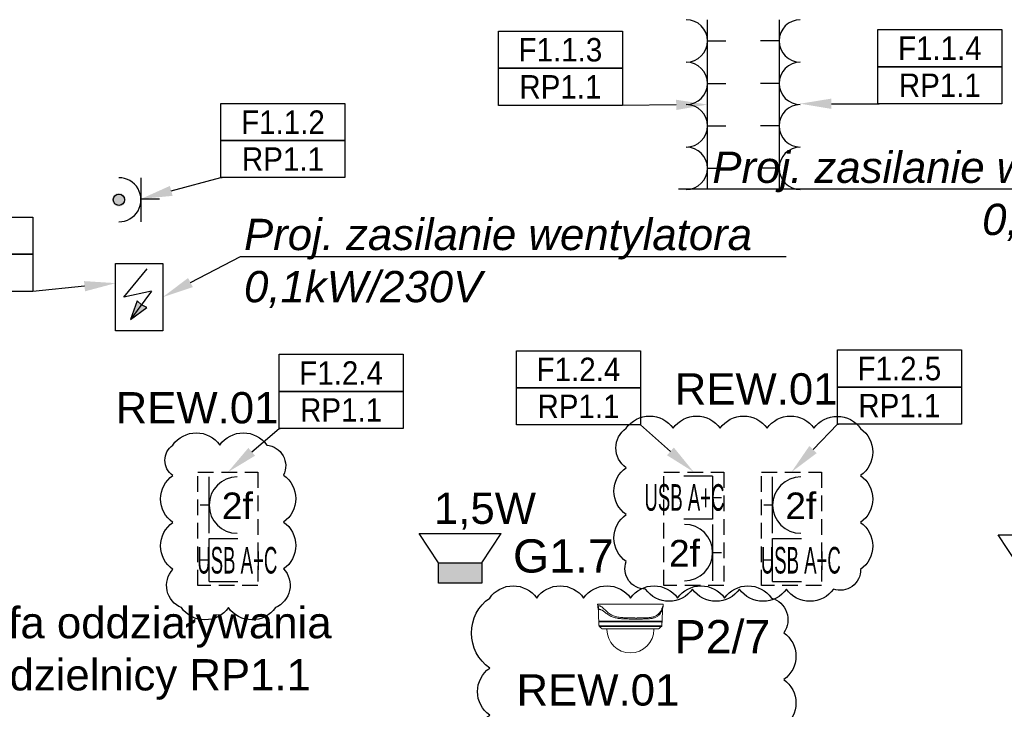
# Model space of a CAD drawing. Header units: millimetres. Extents: x 38232 to 48274, y 14703 to 20376.
# Tile 19 of 23: x 42529 to 43158, y 15546 to 15987. Entities that reach past the tile are written whole.
import ezdxf
from ezdxf import colors
from ezdxf.entities.mleader import LeaderData, LeaderLine
from ezdxf.enums import TextEntityAlignment as Align
from ezdxf.math import Vec2, Vec3

# ---------------------------------------------------------------- set-up
doc = ezdxf.new("R2010")
doc.units = ezdxf.units.MM
doc.linetypes.add('DASHED', pattern=[0.75, 0.5, -0.25])
doc.linetypes.add('PHANTOM', pattern=[12.7, 6.35, -1.27, 1.27, -1.27, 1.27, -1.27])
for name, color, linetype in [('_IE_Adresy_Obwodów', 246, 'Continuous'), ('_IE_Gniazda_230V_IP20', 5, 'Continuous'), ('_IE_Gniazda_230V_IP44', 5, 'Continuous'), ('_IE_Kamery zewnętrzne', 170, 'Continuous'), ('_IE_Opisy obwodów', 244, 'Continuous'), ('_IE_Punkt_GPD_PPD', 5, 'Continuous'), ('_IE_Punkty_Zasilania', 5, 'Continuous'), ('_IE_Radiowezel', 200, 'Continuous'), ('_IE_Radiowęzeł okablowanie', 190, 'Continuous'), ('_IE_REW01', 30, 'Continuous'), ('_IE_Strefy oddziaływania rozdzielnic elektrycznych', 240, 'Continuous'), ('_IE_Zestaw_PEL', 5, 'Continuous')]:
    doc.layers.add(name, color=color, linetype=linetype)
doc.styles.add('ARIAL', font='arial.ttf')
doc.styles.get("Standard").update_dxf_attribs({"font": 'ARIAL.TTF'})

# ---------------------------------------------------------------- blocks, each defined once
blk = doc.blocks.new('*U6551')
at = {"layer": '_IE_Gniazda_230V_IP20', "color": 5}
for p, q in [((13.57, -13.57), (13.57, 13.57)), ((13.57, 0), (25.33, 0))]:
    blk.add_line(p, q, dxfattribs=at)
blk.add_arc((0, 0), 13.57, 270, 90, dxfattribs=at)
at = {"layer": '_IE_Gniazda_230V_IP20', "color": 240, "style": 'ARIAL', "flags": 12}
for tag, p in [('WYS2', (-59.06, -0.96)), ('IL', (0, 0))]:
    blk.add_attdef(tag, text='', height=17, dxfattribs=at).set_placement(p, align=Align.MIDDLE)
blk = doc.blocks.new('*U6581')
at = {"layer": '_IE_Gniazda_230V_IP20', "color": 5}
for p, q in [((-13.57, 13.57), (-13.57, -13.57)), ((-13.57, 0), (-25.33, 0))]:
    blk.add_line(p, q, dxfattribs=at)
blk.add_arc((0, 0), 13.57, 90, 270, dxfattribs=at)
at = {"layer": '_IE_Gniazda_230V_IP20', "color": 240, "style": 'ARIAL', "flags": 12}
for tag, p in [('IL', (0, 0)), ('WYS3', (59.06, 0.96))]:
    blk.add_attdef(tag, text='', height=17, dxfattribs=at).set_placement(p, align=Align.MIDDLE)
blk = doc.blocks.new('G$C06D19BF9')
at = {"layer": '_IE_Radiowezel'}
h = blk.add_hatch(color=256, dxfattribs=at)
h.dxf.hatch_style = 1
h.paths.add_polyline_path([(13.09, 13.85), (-0.02, 13.83), (0.02, -13.83), (13.13, -13.82)])
at = {"layer": '_IE_Radiowezel', "ltscale": 0.02}
for p, q in [((13.09, 13.85), (31.75, 26.18)), ((31.75, 26.18), (31.81, -26.1)), ((13.13, -13.82), (31.81, -26.1))]:
    blk.add_line(p, q, dxfattribs=at)
blk.add_lwpolyline([(13.09, 13.85), (13.13, -13.82), (0.02, -13.83), (-0.02, 13.83)], close=True, dxfattribs=at)
blk.add_lwpolyline([(13.09, 13.85), (13.13, -13.82)], dxfattribs=at)
blk = doc.blocks.new('*U7952')
at = {"layer": '_IE_Gniazda_230V_IP44'}
h = blk.add_hatch(color=256, dxfattribs=at)
edge = h.paths.add_edge_path()
edge.add_arc((18.26, 18.32), 4.34, 180.18053, 540.18053)
for p, q in [((32.33, 32.47), (32.42, 4.25)), ((32.37, 18.9), (44.13, 18.94))]:
    blk.add_line(p, q, dxfattribs=at)
blk.add_circle((18.26, 18.32), 3.62, dxfattribs=at)
blk.add_arc((18.26, 18.32), 14.11, 270.18053, 90.18053, dxfattribs=at)
blk = doc.blocks.new('_punkt_zasilania')
at = {"layer": '_IE_Punkty_Zasilania'}
blk.add_hatch(color=94, dxfattribs=at).paths.add_polyline_path([(9.55, 7.16), (20.02, 14.82), (16.48, 16.55), (13.76, 19.1)])
at = {"layer": '_IE_Punkty_Zasilania', "color": 5}
for p, q in [((0, 42.94), (30.1, 42.94)), ((0, 0), (0, 42.94)), ((30.1, 42.94), (30.1, 0)), ((30.1, 0), (0, 0))]:
    blk.add_line(p, q, dxfattribs=at)
at = {"layer": '_IE_Punkty_Zasilania', "color": 94}
for p, q in [((5.24, 21.47), (20.04, 39.55)), ((22.96, 25.32), (5.24, 21.47)), ((22.96, 25.32), (9.55, 7.16)), ((13.76, 19.1), (9.55, 7.16)), ((16.48, 16.55), (13.76, 19.1)), ((9.55, 7.16), (20.02, 14.82)), ((20.02, 14.82), (16.48, 16.55))]:
    blk.add_line(p, q, dxfattribs=at)
blk = doc.blocks.new('A$C6C8F0AEB')
at = {"layer": '_IE_Kamery zewnętrzne', "linetype": 'Continuous', "lineweight": 15}
for p, q in [((108.6, 235.3), (17.2, 235.3)), ((17.8, 236.7), (108.3, 236.7)), ((106.3, 241.6), (23.3, 241.6)), ((24.6, 242.1), (105.8, 242.1)), ((105.8, 242.1), (143.5, 242.1)), ((144.8, 241.6), (106.3, 241.6)), ((108.3, 236.7), (150.3, 236.7)), ((150.9, 235.3), (108.6, 235.3)), ((151.5, 227.1), (16.5, 227.1)), ((151.5, 225.6), (16.5, 225.6)), ((72, 221.2), (71.8, 219.8)), ((153.8, 189.6), (14.3, 189.6))]:
    blk.add_line(p, q, dxfattribs=at)
at = {"layer": '_IE_Kamery zewnętrzne', "linetype": 'PHANTOM', "lineweight": 0}
blk.add_line((152.5, 193.2), (151.3, 200.6), dxfattribs=at)
at = {"layer": '_IE_Kamery zewnętrzne', "linetype": 'Continuous', "lineweight": 15}
for centre, radius, start, end in [((84, 243.2), 50, 0, 180), ((19.2, 235.2), 2, 132, 177), ((24.6, 240.1), 2, 90, 132), ((143.5, 240.1), 2, 48, 90), ((148.9, 235.2), 2, 3, 48), ((81.6, 218.8), 9.8, 174.3275, 179.7907)]:
    blk.add_arc(centre, radius, start, end, dxfattribs=at)
at = {"layer": '_IE_Kamery zewnętrzne', "linetype": 'PHANTOM', "lineweight": 0}
blk.add_arc((150.5, 192.8), 2.03, 1.9674, 9.3093, dxfattribs=at)
at = {"layer": '_IE_Kamery zewnętrzne', "linetype": 'Continuous', "lineweight": 15}
for points in [[(17.2, 235.3), (16.7, 227.1)], [(23.3, 241.6), (17.8, 236.7)], [(34, 243.2), (34, 242.1)], [(134, 242.1), (134, 243.2)], [(150.3, 236.7), (144.8, 241.6)], [(151.3, 227.1), (150.9, 235.3)], [(16.5, 225.6), (15.7, 200.9)], [(16.5, 227.1), (16.5, 225.6)], [(151.5, 225.6), (151.5, 227.1)], [(152.4, 200.9), (151.5, 225.6)], [(14.4, 193.1), (14.3, 189.6)], [(14.5, 193.5), (14.5, 193.5)], [(153.8, 189.6), (153.7, 193.1)], [(153.7, 193.1), (153.7, 193.1)]]:
    blk.add_open_spline(points, degree=1, dxfattribs=at)
for points, knots in [([(71.8, 218.9), (70.4, 218.9), (67.6, 218.8), (63.6, 218.8), (59.5, 218.8), (55.2, 218.7), (50.7, 218.5), (46, 218.2), (41.5, 217.8), (37.6, 217.1), (34.2, 216.2), (31.3, 215.1), (28.7, 213.7), (26.4, 212.1), (24.2, 210.2), (22.2, 208), (20.4, 205.6), (18.8, 202.9), (17.4, 200.2), (16.4, 198), (15.7, 196.3), (15.2, 195.1), (14.8, 194.2), (14.5, 193.5), (14.4, 193.2), (14.4, 193.1), (14.4, 193.1), (14.4, 193.1)], [0, 0, 0, 0, 0.0413913, 0.0827825, 0.1248124, 0.1668422, 0.2203847, 0.2739243, 0.3290324, 0.3841284, 0.4272012, 0.4705759, 0.5131144, 0.5556592, 0.5992864, 0.6429226, 0.6911467, 0.7393804, 0.7881474, 0.8368912, 0.8659941, 0.8950803, 0.925238, 0.9554003, 0.9965292, 0.9989326, 1, 1, 1, 1]), ([(15.7, 200.9), (15.7, 201), (15.8, 201.1), (16.1, 201.8), (16.6, 202.9), (17.3, 204.3), (18.5, 206.3), (20.2, 208.9), (22.4, 211.6), (24.8, 213.9), (27.1, 215.7), (29.7, 217.2), (32.6, 218.4), (35.9, 219.3), (39.6, 220), (43.4, 220.4), (47.4, 220.7), (51.6, 220.9), (56.1, 221), (60.9, 221.1), (66.2, 221.2), (70, 221.2), (72, 221.2)], [0, 0, 0, 0, 0.0234257, 0.0634402, 0.1034671, 0.1451543, 0.1868665, 0.2573195, 0.327782, 0.3762365, 0.4247396, 0.4731344, 0.5232572, 0.5733879, 0.6251226, 0.6768646, 0.726889, 0.7769156, 0.8280454, 0.8791755, 0.9393608, 1, 1, 1, 1]), ([(152.6, 192.9), (152.3, 192.9), (151.7, 192.9), (150.6, 192.9), (149.2, 193.1), (147.6, 193.5), (146, 194.4), (144.4, 195.6), (142.3, 197.4), (139.7, 199.9), (136.6, 203), (133.2, 206.1), (129.5, 209.1), (125.8, 211.5), (122, 213.4), (118, 215), (113.3, 216.4), (108.1, 217.3), (103, 217.9), (98.2, 218.3), (93.4, 218.5), (88.2, 218.7), (82.7, 218.8), (77.2, 218.8), (73.6, 218.9), (71.8, 218.9)], [0, 0, 0, 0, 0.037237, 0.074586, 0.111845, 0.14896, 0.180258, 0.21169, 0.243035, 0.293455, 0.344108, 0.394814, 0.445368, 0.495703, 0.535577, 0.575445, 0.625933, 0.676589, 0.727131, 0.766993, 0.806857, 0.855063, 0.903426, 0.951791, 1, 1, 1, 1]), ([(151.3, 200.6), (151, 200.6), (150.3, 200.6), (148.8, 200.7), (147, 201), (145.2, 201.8), (143.4, 203), (141.4, 204.4), (139, 206.2), (136.2, 208.4), (132.8, 210.8), (129.1, 213.2), (125, 215.4), (120.9, 217.2), (116.6, 218.4), (112.2, 219.3), (107.7, 220), (102.5, 220.5), (96.6, 220.8), (90.2, 221), (83.8, 221.1), (77.8, 221.2), (73.9, 221.2), (72, 221.2)], [0, 0, 0, 0, 0.047011, 0.094082, 0.140988, 0.176744, 0.212695, 0.248777, 0.284714, 0.335004, 0.385555, 0.436103, 0.48645, 0.536569, 0.581255, 0.626122, 0.671031, 0.715773, 0.775032, 0.834441, 0.893711, 0.946855, 1, 1, 1, 1]), ([(15.7, 201), (15.6, 200.3), (15.4, 199.1), (15.1, 197.2), (14.8, 195.3), (14.5, 194.1), (14.4, 193.4)], [0, 0, 0, 0, 0.249971, 0.499961, 0.749971, 1, 1, 1, 1]), ([(14.5, 193.5), (14.5, 193.4), (14.4, 193.4), (14.4, 193.3), (14.4, 193.2)], [0, 0, 0, 0, 0.588017, 1, 1, 1, 1]), ([(151.3, 200.6), (151.5, 200.6), (151.9, 200.6), (152.3, 200.7), (152.4, 200.7), (152.4, 200.8), (152.4, 200.9)], [0, 0, 0, 0, 0.313886, 0.627761, 0.946651, 1, 1, 1, 1]), ([(153.6, 193.4), (153.5, 194.1), (153.3, 195.3), (153, 197.2), (152.7, 199.1), (152.5, 200.3), (152.4, 201)], [0, 0, 0, 0, 0.2500292, 0.500039, 0.7500294, 1, 1, 1, 1]), ([(153.7, 193.1), (153.7, 193.2), (153.7, 193.3), (153.6, 193.4), (153.6, 193.4)], [0, 0, 0, 0, 0.543073, 1, 1, 1, 1])]:
    blk.add_open_spline(points, degree=3, knots=knots, dxfattribs=at)
at = {"layer": '_IE_Kamery zewnętrzne', "linetype": 'PHANTOM', "lineweight": 0}
for points, knots in [([(152.5, 193.2), (152.5, 193.2), (152.7, 193.2), (153.2, 193.2), (153.6, 193.2), (153.7, 193.2), (153.6, 193.4), (153.6, 193.5)], [0, 0, 0, 0, 0.000005, 0.31556, 0.631098, 0.952848, 1, 1, 1, 1]), ([(153.7, 193.1), (153.7, 193.1), (153.6, 192.9), (153.3, 192.9), (152.8, 192.9), (152.6, 192.9)], [0, 0, 0, 0, 0.3088251, 0.6544016, 1, 1, 1, 1])]:
    blk.add_open_spline(points, degree=3, knots=knots, dxfattribs=at)
blk = doc.blocks.new('KWIP')
at = {"layer": '_IE_Kamery zewnętrzne', "lineweight": 5, "ltscale": 10, "xscale": 3.75, "yscale": 3.75, "zscale": 3.75}
blk.add_blockref('A$C6C8F0AEB', (267071, 190000.7), dxfattribs=at)
blk = doc.blocks.new('*U42561')
at = {"layer": '_IE_Zestaw_PEL', "color": 230, "linetype": 'DASHED', "ltscale": 20}
for p, q in [((-2.06, 72.48), (36.24, 72.48)), ((-2.06, 0), (-2.06, 72.48)), ((36.24, 72.48), (36.24, 0)), ((36.24, 0), (-2.06, 0))]:
    blk.add_line(p, q, dxfattribs=at)
at = {"layer": '_IE_Zestaw_PEL'}
for p, q in [((5.1, 33.39), (5.1, 69.39)), ((5.1, 51.39), (-0.54, 51.39)), ((5.1, 29.98), (23.47, 29.98)), ((5.1, 2.67), (5.1, 29.98)), ((5.1, 16.17), (-0.54, 16.17)), ((5.1, 2.67), (23.47, 2.67))]:
    blk.add_line(p, q, dxfattribs=at)
blk.add_arc((23.1, 51.39), 18, 90, 270, dxfattribs=at)
at = {"layer": '_IE_Zestaw_PEL', "color": 240, "style": 'ARIAL', "flags": 12}
for tag, p in [('G4', (23.1, 51.39)), ('L4', (23.1, 16.17))]:
    blk.add_attdef(tag, text='', height=17, dxfattribs=at).set_placement(p, align=Align.MIDDLE)
blk = doc.blocks.new('*U42562')
at = {"layer": '_IE_Zestaw_PEL', "color": 230, "linetype": 'DASHED', "ltscale": 20}
for p, q in [((-2.06, 72.48), (36.24, 72.48)), ((-2.06, 0), (-2.06, 72.48)), ((36.24, 72.48), (36.24, 0)), ((36.24, 0), (-2.06, 0))]:
    blk.add_line(p, q, dxfattribs=at)
at = {"layer": '_IE_Zestaw_PEL'}
for p, q in [((29.09, 69.81), (10.71, 69.81)), ((29.09, 69.81), (29.09, 42.51)), ((29.09, 56.31), (34.72, 56.31)), ((29.09, 42.51), (10.71, 42.51)), ((29.09, 39.09), (29.09, 3.09)), ((29.09, 21.09), (34.72, 21.09))]:
    blk.add_line(p, q, dxfattribs=at)
blk.add_arc((11.09, 21.09), 18, 270, 90, dxfattribs=at)
at = {"layer": '_IE_Zestaw_PEL', "color": 240, "style": 'ARIAL', "flags": 12}
for tag, p in [('L5', (11.09, 56.31)), ('G5', (11.09, 21.09))]:
    blk.add_attdef(tag, text='', height=17, dxfattribs=at).set_placement(p, align=Align.MIDDLE)
blk = doc.blocks.new('*U36157')
at = {"layer": '_IE_Adresy_Obwodów', "color": 7}
for points in [[(-792.5, 474.4), (0, 474.4), (0, 237.2), (-792.5, 237.2)], [(-792.5, 237.2), (0, 237.2), (0, 0), (-792.5, 0)]]:
    blk.add_lwpolyline(points, close=True, dxfattribs=at)
at = {"layer": '_IE_Adresy_Obwodów', "width": 0.9, "flags": 12}
for tag, p in [('ADRES', (-396.2, 355.8)), ('ROZDZ', (-396.2, 118.6))]:
    blk.add_attdef(tag, text='', height=150, dxfattribs=at).set_placement(p, align=Align.MIDDLE)
ml = blk.add_multileader_mtext('Standard')
ml.set_content(' ')
ml.set_leader_properties()
ml.build(insert=Vec2(0, 0))
ml.multileader.update_dxf_attribs({"arrow_head_size": 200})
ctx = ml.context
ctx.base_point, ctx.arrow_head_size, ctx.plane_origin = Vec3(-13.6, 0), 200, Vec3(553.5, 71.8)
ctx.text_align_type = 2
notes = []
notes.append((ctx, [(0, (1, 1, 0), (0, 0), (-1, 0), 8, [(0, [(530.2, 52.4), (0, 0)], 0, [])])]))
ctx.mtext.insert, ctx.mtext.alignment, ctx.mtext.flow_direction = Vec3(-10, 2), 3, 5
for ctx, leaders in notes:
    for number, flags, end, landing, length, lines in leaders:
        leader = LeaderData()
        leader.index, (leader.has_last_leader_line, leader.has_dogleg_vector, leader.attachment_direction) = number, flags
        leader.last_leader_point, leader.dogleg_vector, leader.dogleg_length = Vec3(end), Vec3(landing), length
        for number, points, colour, breaks in lines:
            line = LeaderLine()
            line.index, line.vertices, line.color, line.breaks = number, Vec3.list(points), colors.encode_raw_color(colour), breaks
            leader.lines.append(line)
        ctx.leaders.append(leader)
blk = doc.blocks.new('*U42746')
at = {"layer": '_IE_Adresy_Obwodów', "color": 7}
for points in [[(-792.5, 474.4), (0, 474.4), (0, 237.2), (-792.5, 237.2)], [(-792.5, 237.2), (0, 237.2), (0, 0), (-792.5, 0)]]:
    blk.add_lwpolyline(points, close=True, dxfattribs=at)
at = {"layer": '_IE_Adresy_Obwodów', "width": 0.9, "flags": 12}
for tag, p in [('ADRES', (-396.2, 355.8)), ('ROZDZ', (-396.2, 118.6))]:
    blk.add_attdef(tag, text='', height=150, dxfattribs=at).set_placement(p, align=Align.MIDDLE)
ml = blk.add_multileader_mtext('Standard')
ml.set_content(' ')
ml.set_leader_properties()
ml.build(insert=Vec2(0, 0))
ml.multileader.update_dxf_attribs({"arrow_head_size": 200})
ctx = ml.context
ctx.base_point, ctx.arrow_head_size, ctx.plane_origin = Vec3(-784.5, 0), 200, Vec3(-1345.9, 71.8)
notes = []
notes.append((ctx, [(0, (1, 1, 0), (-792.5, 0), (1, 0), 8, [(0, [(-1303, -136), (-792.5, 0)], 0, [])])]))
ctx.mtext.insert, ctx.mtext.flow_direction = Vec3(-782.5, 2), 5
for ctx, leaders in notes:
    for number, flags, end, landing, length, lines in leaders:
        leader = LeaderData()
        leader.index, (leader.has_last_leader_line, leader.has_dogleg_vector, leader.attachment_direction) = number, flags
        leader.last_leader_point, leader.dogleg_vector, leader.dogleg_length = Vec3(end), Vec3(landing), length
        for number, points, colour, breaks in lines:
            line = LeaderLine()
            line.index, line.vertices, line.color, line.breaks = number, Vec3.list(points), colors.encode_raw_color(colour), breaks
            leader.lines.append(line)
        ctx.leaders.append(leader)
blk = doc.blocks.new('*U42759')
at = {"layer": '_IE_Adresy_Obwodów', "color": 7}
for points in [[(-792.5, 474.4), (0, 474.4), (0, 237.2), (-792.5, 237.2)], [(-792.5, 237.2), (0, 237.2), (0, 0), (-792.5, 0)]]:
    blk.add_lwpolyline(points, close=True, dxfattribs=at)
at = {"layer": '_IE_Adresy_Obwodów', "width": 0.9, "flags": 12}
for tag, p in [('ADRES', (-396.2, 355.8)), ('ROZDZ', (-396.2, 118.6))]:
    blk.add_attdef(tag, text='', height=150, dxfattribs=at).set_placement(p, align=Align.MIDDLE)
ml = blk.add_multileader_mtext('Standard')
ml.set_content(' ')
ml.set_leader_properties()
ml.build(insert=Vec2(0, 0))
ml.multileader.update_dxf_attribs({"arrow_head_size": 200})
ctx = ml.context
ctx.base_point, ctx.arrow_head_size, ctx.plane_origin = Vec3(-784.5, 0), 200, Vec3(-1345.9, 71.8)
notes = []
notes.append((ctx, [(0, (1, 1, 0), (-792.5, 0), (1, 0), 8, [(0, [(-1119.5, -279), (-792.5, 0)], 0, [])])]))
ctx.mtext.insert, ctx.mtext.flow_direction = Vec3(-782.5, 2), 5
for ctx, leaders in notes:
    for number, flags, end, landing, length, lines in leaders:
        leader = LeaderData()
        leader.index, (leader.has_last_leader_line, leader.has_dogleg_vector, leader.attachment_direction) = number, flags
        leader.last_leader_point, leader.dogleg_vector, leader.dogleg_length = Vec3(end), Vec3(landing), length
        for number, points, colour, breaks in lines:
            line = LeaderLine()
            line.index, line.vertices, line.color, line.breaks = number, Vec3.list(points), colors.encode_raw_color(colour), breaks
            leader.lines.append(line)
        ctx.leaders.append(leader)
blk = doc.blocks.new('*U36167')
at = {"layer": '_IE_Adresy_Obwodów', "color": 7}
for points in [[(-792.5, 474.4), (0, 474.4), (0, 237.2), (-792.5, 237.2)], [(-792.5, 237.2), (0, 237.2), (0, 0), (-792.5, 0)]]:
    blk.add_lwpolyline(points, close=True, dxfattribs=at)
at = {"layer": '_IE_Adresy_Obwodów', "width": 0.9, "flags": 12}
for tag, p in [('ADRES', (-396.2, 355.8)), ('ROZDZ', (-396.2, 118.6))]:
    blk.add_attdef(tag, text='', height=150, dxfattribs=at).set_placement(p, align=Align.MIDDLE)
ml = blk.add_multileader_mtext('Standard')
ml.set_content(' ')
ml.set_leader_properties()
ml.build(insert=Vec2(0, 0))
ml.multileader.update_dxf_attribs({"arrow_head_size": 200})
ctx = ml.context
ctx.base_point, ctx.arrow_head_size, ctx.plane_origin = Vec3(-13.6, 0), 200, Vec3(553.5, 71.8)
ctx.text_align_type = 2
notes = []
notes.append((ctx, [(0, (1, 1, 0), (0, 0), (-1, 0), 8, [(0, [(543.5, 5.2), (0, 0)], 0, [])])]))
ctx.mtext.insert, ctx.mtext.alignment, ctx.mtext.flow_direction = Vec3(-10, 2), 3, 5
for ctx, leaders in notes:
    for number, flags, end, landing, length, lines in leaders:
        leader = LeaderData()
        leader.index, (leader.has_last_leader_line, leader.has_dogleg_vector, leader.attachment_direction) = number, flags
        leader.last_leader_point, leader.dogleg_vector, leader.dogleg_length = Vec3(end), Vec3(landing), length
        for number, points, colour, breaks in lines:
            line = LeaderLine()
            line.index, line.vertices, line.color, line.breaks = number, Vec3.list(points), colors.encode_raw_color(colour), breaks
            leader.lines.append(line)
        ctx.leaders.append(leader)
blk = doc.blocks.new('*U36169')
at = {"layer": '_IE_Adresy_Obwodów', "color": 7}
for points in [[(-792.5, 474.4), (0, 474.4), (0, 237.2), (-792.5, 237.2)], [(-792.5, 237.2), (0, 237.2), (0, 0), (-792.5, 0)]]:
    blk.add_lwpolyline(points, close=True, dxfattribs=at)
at = {"layer": '_IE_Adresy_Obwodów', "width": 0.9, "flags": 12}
for tag, p in [('ADRES', (-396.2, 355.8)), ('ROZDZ', (-396.2, 118.6))]:
    blk.add_attdef(tag, text='', height=150, dxfattribs=at).set_placement(p, align=Align.MIDDLE)
ml = blk.add_multileader_mtext('Standard')
ml.set_content(' ')
ml.set_leader_properties()
ml.build(insert=Vec2(0, 0))
ml.multileader.update_dxf_attribs({"arrow_head_size": 200})
ctx = ml.context
ctx.base_point, ctx.arrow_head_size, ctx.plane_origin = Vec3(-13.6, 0), 200, Vec3(553.5, 71.8)
ctx.text_align_type = 2
notes = []
notes.append((ctx, [(0, (1, 1, 0), (0, 0), (-1, 0), 8, [(0, [(341.1, -302.2), (0, 0)], 0, [])])]))
ctx.mtext.insert, ctx.mtext.alignment, ctx.mtext.flow_direction = Vec3(-10, 2), 3, 5
for ctx, leaders in notes:
    for number, flags, end, landing, length, lines in leaders:
        leader = LeaderData()
        leader.index, (leader.has_last_leader_line, leader.has_dogleg_vector, leader.attachment_direction) = number, flags
        leader.last_leader_point, leader.dogleg_vector, leader.dogleg_length = Vec3(end), Vec3(landing), length
        for number, points, colour, breaks in lines:
            line = LeaderLine()
            line.index, line.vertices, line.color, line.breaks = number, Vec3.list(points), colors.encode_raw_color(colour), breaks
            leader.lines.append(line)
        ctx.leaders.append(leader)
blk = doc.blocks.new('*U42741')
at = {"layer": '_IE_Adresy_Obwodów', "color": 7}
for points in [[(-792.5, 474.4), (0, 474.4), (0, 237.2), (-792.5, 237.2)], [(-792.5, 237.2), (0, 237.2), (0, 0), (-792.5, 0)]]:
    blk.add_lwpolyline(points, close=True, dxfattribs=at)
at = {"layer": '_IE_Adresy_Obwodów', "width": 0.9, "flags": 12}
for tag, p in [('ADRES', (-396.2, 355.8)), ('ROZDZ', (-396.2, 118.6))]:
    blk.add_attdef(tag, text='', height=150, dxfattribs=at).set_placement(p, align=Align.MIDDLE)
ml = blk.add_multileader_mtext('Standard')
ml.set_content(' ')
ml.set_leader_properties()
ml.build(insert=Vec2(0, 0))
ml.multileader.update_dxf_attribs({"arrow_head_size": 200})
ctx = ml.context
ctx.base_point, ctx.arrow_head_size, ctx.plane_origin = Vec3(-784.5, 0), 200, Vec3(-1345.9, 71.8)
notes = []
notes.append((ctx, [(0, (1, 1, 0), (-792.5, 0), (1, 0), 8, [(0, [(-1086.1, -306.8), (-792.5, 0)], 0, [])])]))
ctx.mtext.insert, ctx.mtext.flow_direction = Vec3(-782.5, 2), 5
for ctx, leaders in notes:
    for number, flags, end, landing, length, lines in leaders:
        leader = LeaderData()
        leader.index, (leader.has_last_leader_line, leader.has_dogleg_vector, leader.attachment_direction) = number, flags
        leader.last_leader_point, leader.dogleg_vector, leader.dogleg_length = Vec3(end), Vec3(landing), length
        for number, points, colour, breaks in lines:
            line = LeaderLine()
            line.index, line.vertices, line.color, line.breaks = number, Vec3.list(points), colors.encode_raw_color(colour), breaks
            leader.lines.append(line)
        ctx.leaders.append(leader)
blk = doc.blocks.new('*U36166')
at = {"layer": '_IE_Adresy_Obwodów', "color": 7}
for points in [[(-792.5, 474.4), (0, 474.4), (0, 237.2), (-792.5, 237.2)], [(-792.5, 237.2), (0, 237.2), (0, 0), (-792.5, 0)]]:
    blk.add_lwpolyline(points, close=True, dxfattribs=at)
at = {"layer": '_IE_Adresy_Obwodów', "width": 0.9, "flags": 12}
for tag, p in [('ADRES', (-396.2, 355.8)), ('ROZDZ', (-396.2, 118.6))]:
    blk.add_attdef(tag, text='', height=150, dxfattribs=at).set_placement(p, align=Align.MIDDLE)
ml = blk.add_multileader_mtext('Standard')
ml.set_content(' ')
ml.set_leader_properties()
ml.build(insert=Vec2(0, 0))
ml.multileader.update_dxf_attribs({"arrow_head_size": 200})
ctx = ml.context
ctx.base_point, ctx.arrow_head_size, ctx.plane_origin = Vec3(-784.5, 0), 200, Vec3(-1345.9, 71.8)
notes = []
notes.append((ctx, [(0, (1, 1, 0), (-792.5, 0), (1, 0), 8, [(0, [(-1289.3, 0.7), (-792.5, 0)], 0, [])])]))
ctx.mtext.insert, ctx.mtext.flow_direction = Vec3(-782.5, 2), 5
for ctx, leaders in notes:
    for number, flags, end, landing, length, lines in leaders:
        leader = LeaderData()
        leader.index, (leader.has_last_leader_line, leader.has_dogleg_vector, leader.attachment_direction) = number, flags
        leader.last_leader_point, leader.dogleg_vector, leader.dogleg_length = Vec3(end), Vec3(landing), length
        for number, points, colour, breaks in lines:
            line = LeaderLine()
            line.index, line.vertices, line.color, line.breaks = number, Vec3.list(points), colors.encode_raw_color(colour), breaks
            leader.lines.append(line)
        ctx.leaders.append(leader)

msp = doc.modelspace()

# ---------------------------------------------------------------- linework, layer by layer
at = {"layer": '_IE_REW01'}
for points in [[(42916.89, 15725.36, -0.5206), (42946.89, 15725.36, -0.5206), (42976.89, 15725.36, -0.5206), (43006.89, 15725.36, -0.5206), (43036.89, 15725.36, -0.5206), (43066.64, 15725.11, -0.5206), (43066.64, 15695.11, -0.5206), (43066.64, 15665.11, -0.5206), (43066.64, 15635.11, -0.5206), (43049.25, 15622.51, -0.5206), (43019.25, 15622.51, -0.5206), (42989.25, 15622.51, -0.5206), (42959.25, 15622.51, -0.5206), (42929.25, 15622.51, -0.5206), (42916.89, 15640.15, -0.5206), (42916.89, 15670.15, -0.5206), (42916.89, 15700.15, -0.5206), (42916.89, 15725.36, -0.5206)], [(42627.28, 15714.63, -0.5206), (42657.28, 15714.63, -0.5206), (42687.28, 15714.63, -0.5206), (42698.05, 15695.4, -0.5206), (42698.05, 15665.4, -0.5206), (42698.05, 15635.4, -0.5206), (42692.79, 15610.66, -0.5206), (42662.79, 15610.66, -0.5206), (42632.79, 15610.66, -0.5206), (42627.28, 15635.15, -0.5206), (42627.28, 15665.15, -0.5206), (42627.28, 15695.15, -0.5206), (42627.28, 15714.63, -0.5206)], [(42829.72, 15616.8, -0.5206), (42859.72, 15616.8, -0.5206), (42889.72, 15616.8, -0.5206), (42919.72, 15616.8, -0.5206), (42949.72, 15616.8, -0.5206), (42979.72, 15616.8, -0.5206), (43009.72, 15616.8, -0.5206), (43017.57, 15594.65, -0.5206), (43017.57, 15564.65, -0.5206), (43017.57, 15534.65, -0.5206), (43017.57, 15504.65, -0.5206), (43009.98, 15482.25, -0.5206), (42979.98, 15482.25, -0.5206), (42949.98, 15482.25, -0.5206), (42919.98, 15482.25, -0.5206), (42889.98, 15482.25, -0.5206), (42859.98, 15482.25, -0.5206), (42829.98, 15482.25, -0.5206), (42829.72, 15511.99, -0.5206), (42829.72, 15541.99, -0.5206), (42829.72, 15571.99, -0.5206), (42829.72, 15616.8, -0.5206)]]:
    msp.add_lwpolyline(points, format="xyb", close=True, dxfattribs=at)

# ---------------------------------------------------------------- block references
at = {"rotation": 90}
for p in [(42810.89, 15626.23), (43180.74, 15625.4)]:
    msp.add_blockref('G$C06D19BF9', p, dxfattribs=at)
at = {"layer": '_IE_Adresy_Obwodów', "xscale": 0.1, "yscale": 0.1, "zscale": 0.1}
for name, p, values in [('*U36167', (42914.5, 15931.79), {'ADRES': 'F1.1.3', 'ROZDZ': 'RP1.1'}), ('*U36166', (43156.91, 15932.8), {'ADRES': 'F1.1.4', 'ROZDZ': 'RP1.1'}), ('*U42746', (42737.24, 15885.59), {'ADRES': 'F1.1.2', 'ROZDZ': 'RP1.1'}), ('*U36157', (42537.75, 15812.9), {'ADRES': 'F3.3', 'ROZDZ': 'RP1.1'}), ('*U42759', (42774.4, 15725.2), {'ADRES': 'F1.2.4', 'ROZDZ': 'RP1.1'}), ('*U36169', (42926.04, 15727.51), {'ADRES': 'F1.2.4', 'ROZDZ': 'RP1.1'}), ('*U42741', (43131.06, 15727.97), {'ADRES': 'F1.2.5', 'ROZDZ': 'RP1.1'})]:
    msp.add_blockref(name, p, dxfattribs=at).add_auto_attribs(values)
at = {"layer": '_IE_Gniazda_230V_IP20'}
for name, p in [('*U6551', (42955.28, 15973.02)), ('*U6581', (43028.13, 15973.02)), ('*U6551', (42955.28, 15945.88)), ('*U6581', (43028.13, 15945.88)), ('*U6551', (42955.28, 15918.74)), ('*U6581', (43028.13, 15918.74)), ('*U6551', (42955.28, 15891.59)), ('*U6581', (43028.13, 15891.59))]:
    msp.add_blockref(name, p, dxfattribs=at)
at = {"layer": '_IE_Gniazda_230V_IP44', "rotation": 359.8194695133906}
msp.add_blockref('*U7952', (42574.51, 15853.19), dxfattribs=at)
at = {"layer": '_IE_Kamery zewnętrzne', "xscale": 0.07999999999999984, "yscale": 0.07999999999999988, "zscale": 0.07999999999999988, "rotation": 180.0202326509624}
msp.add_blockref('KWIP', (64305.11, 30877.31), dxfattribs=at)
at = {"layer": '_IE_Punkty_Zasilania'}
msp.add_blockref('_punkt_zasilania', (42590.74, 15787.73), dxfattribs=at)
at = {"layer": '_IE_Zestaw_PEL'}
ref = msp.add_blockref('*U42561', (42645.36, 15624.81), dxfattribs=at)
ref.add_attrib('L4', 'USB A+C', dxfattribs={"color": 240, "height": 17, "style": 'ARIAL', "width": 0.5, "flags": 12}).set_placement((42668.46, 15640.98), align=Align.MIDDLE)
ref.add_attrib('G4', '2f', dxfattribs={"color": 240, "height": 17, "style": 'ARIAL', "flags": 12}).set_placement((42668.46, 15676.2), align=Align.MIDDLE)
ref = msp.add_blockref('*U42562', (42943.06, 15624.81), dxfattribs=at)
ref.add_attrib('L5', 'USB A+C', dxfattribs={"color": 240, "height": 17, "style": 'ARIAL', "width": 0.5, "flags": 12}).set_placement((42954.14, 15681.12), align=Align.MIDDLE)
ref.add_attrib('G5', '2f', dxfattribs={"color": 240, "height": 17, "style": 'ARIAL', "flags": 12}).set_placement((42954.14, 15645.9), align=Align.MIDDLE)
ref = msp.add_blockref('*U42561', (43005.36, 15624.81), dxfattribs=at)
ref.add_attrib('L4', 'USB A+C', dxfattribs={"color": 240, "height": 17, "style": 'ARIAL', "width": 0.5, "flags": 12}).set_placement((43028.46, 15640.98), align=Align.MIDDLE)
ref.add_attrib('G4', '2f', dxfattribs={"color": 240, "height": 17, "style": 'ARIAL', "flags": 12}).set_placement((43028.46, 15676.2), align=Align.MIDDLE)

# ---------------------------------------------------------------- texts
at = {"layer": '_IE_Punkt_GPD_PPD', "insert": (42947.89, 15602.72), "char_height": 17, "width": 908.1112, "attachment_point": 1}
msp.add_mtext('{\\H1.25x;P2/7}', dxfattribs=at)
at = {"layer": '_IE_Radiowezel', "insert": (42794.1, 15684.22), "char_height": 20, "width": 103.8917, "attachment_point": 1, "style": 'ARIAL'}
msp.add_mtext('1,5W', dxfattribs=at)
at = {"layer": '_IE_Radiowęzeł okablowanie', "insert": (42844.61, 15654.34), "char_height": 17, "width": 908.1112, "attachment_point": 1}
msp.add_mtext('{\\H1.25x;G1.7}', dxfattribs=at)
at = {"layer": '_IE_REW01', "char_height": 20, "width": 190.5972, "attachment_point": 1}
for insert in [(42947.91, 15760.53), (42590.72, 15748.47), (42846.84, 15568.04)]:
    msp.add_mtext('REW.01', dxfattribs=dict(at, insert=insert))
at = {"layer": '_IE_Strefy oddziaływania rozdzielnic elektrycznych', "insert": (42183.36, 15611.08), "char_height": 20, "width": 832.9262, "attachment_point": 1}
msp.add_mtext('\\pxqc;Strefa oddziaływania \\Prozdzielnicy RP1.1', dxfattribs=at)

# ---------------------------------------------------------------- leaders
at = {"layer": '_IE_Opisy obwodów'}
ml = msp.add_multileader_mtext('Standard', dxfattribs=at)
ml.set_content('{\\fArial|b0|i1|c238|p34;Proj. zasilanie wentylatora \\P0,1kW/230V}', color=256)
ml.set_leader_properties()
ml.build(insert=Vec2(0, 0))
ml.multileader.update_dxf_attribs({"text_left_attachment_type": 6, "text_right_attachment_type": 6, "dogleg_length": 0.36, "arrow_head_size": 20})
ctx = ml.context
ctx.base_point, ctx.char_height, ctx.arrow_head_size, ctx.plane_origin = Vec3(42971.97, 15878.2), 20, 20, Vec3(43488.33, 15336.6)
ctx.left_attachment, ctx.right_attachment, ctx.text_align_type = 6, 6, 2
notes = []
notes.append((ctx, [(0, (1, 1, 0), (43298.87, 15878.2), (-1, 0), 0.36, [(0, [(43361.3, 15842.18), (43298.87, 15878.2)], 0, [])])]))
ctx.mtext.insert, ctx.mtext.alignment, ctx.mtext.flow_direction = Vec3(43296.51, 15902.24), 3, 5
ml = msp.add_multileader_mtext('Standard', dxfattribs=at)
ml.set_content('{\\fArial|b0|i1|c238|p34;Proj. zasilanie wentylatora \\P0,1kW/230V}', color=256)
ml.set_leader_properties()
ml.build(insert=Vec2(0, 0))
ml.multileader.update_dxf_attribs({"text_left_attachment_type": 6, "text_right_attachment_type": 6, "dogleg_length": 0.36, "arrow_head_size": 20})
ctx = ml.context
ctx.base_point, ctx.char_height, ctx.arrow_head_size, ctx.plane_origin = Vec3(42670.77, 15835.23), 20, 20, Vec3(42732.8, 15300.32)
ctx.left_attachment, ctx.right_attachment = 6, 6
notes.append((ctx, [(1, (1, 1, 0), (42670.41, 15835.23), (1, 0), 0.36, [(1, [(42620.84, 15809.2), (42670.41, 15835.23)], 0, [])])]))
ctx.mtext.insert, ctx.mtext.flow_direction = Vec3(42672.77, 15859.27), 5
for ctx, leaders in notes:
    for number, flags, end, landing, length, lines in leaders:
        leader = LeaderData()
        leader.index, (leader.has_last_leader_line, leader.has_dogleg_vector, leader.attachment_direction) = number, flags
        leader.last_leader_point, leader.dogleg_vector, leader.dogleg_length = Vec3(end), Vec3(landing), length
        for number, points, colour, breaks in lines:
            line = LeaderLine()
            line.index, line.vertices, line.color, line.breaks = number, Vec3.list(points), colors.encode_raw_color(colour), breaks
            leader.lines.append(line)
        ctx.leaders.append(leader)

doc.saveas('drawing.dxf')
